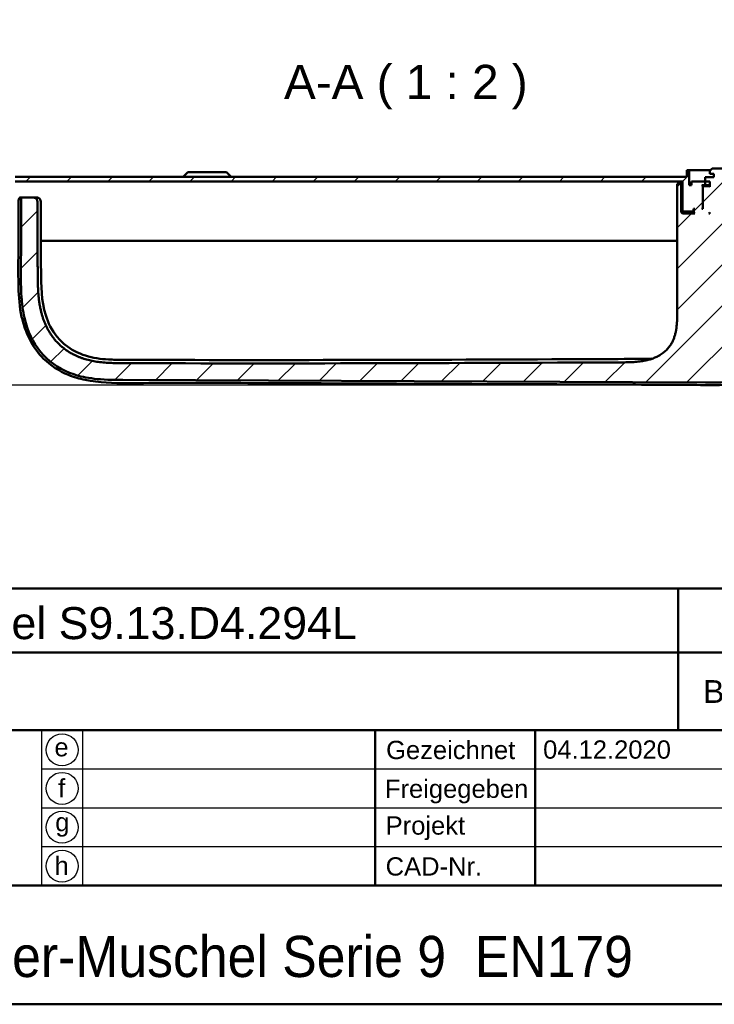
# Model space of a CAD drawing. Header units: millimetres. Extents: x 20 to 833, y 20 to 574.
# Tile 9 of 21: x 558 to 710, y 20 to 235. Entities that reach past the tile are written whole.
import ezdxf
from ezdxf.enums import TextEntityAlignment as Align

# ---------------------------------------------------------------- set-up
doc = ezdxf.new("R2010")
doc.units = ezdxf.units.MM
doc.header["$LTSCALE"] = 2
for name, color, linetype, lineweight in [('Bemaßungen(DIN)', 7, 'Continuous', 25), ('Sichtbare Kanten(DIN)', 7, 'Continuous', 50), ('Skizziergeometrie(DIN)', 7, 'Continuous', 50), ('Skizzierlinie(DIN)', 7, 'Continuous', 25), ('Symbole(DIN)', 7, 'Continuous', 25)]:
    doc.layers.add(name, color=color, linetype=linetype, lineweight=lineweight)
doc.layers.add('Schraffur', color=179, linetype='Continuous', lineweight=9, true_color=0x1e1e47)
doc.styles.add('Aktuell-DIN', font='arial.ttf')
doc.styles.add('Aktuell-DINGroßer Text', font='arial.ttf')
doc.styles.add('STANDARD-DIN~0', font='arial.ttf')
doc.styles.add('Textstil10', font='arial.ttf')
doc.styles.add('Textstil41', font='arial.ttf', dxfattribs={"width": 0.8})
doc.styles.add('Textstil83', font='arial.ttf', dxfattribs={"width": 0.8})
doc.dimstyles.new('CAD-LAN', dxfattribs={"dimscale": 2, "dimtxt": 3.5, "dimasz": 2.5, "dimexe": 3.175, "dimexo": 0, "dimgap": 0.8, "dimtad": 1, "dimrnd": 1e-08, "dimtxsty": 'STANDARD-DIN~0', "dimcen": 0.09, "dimdle": 10, "dimclrd": 250, "dimclre": 250, "dimclrt": 250, "dimadec": 0, "dimazin": 2, "dimtfac": 1, "dimtmove": 0, "dimatfit": 3, "dimfxl": 1, "dimtolj": 1, "dimtzin": 0, "dimlwd": 25, "dimlwe": 25, "dimarcsym": 0})

# ---------------------------------------------------------------- blocks, each defined once
blk = doc.blocks.new('Ränder Standardrahmen')
at = {"layer": 'Skizziergeometrie(DIN)', "flags": 128}
blk.add_lwpolyline([(10, 10), (10, 287), (410, 287), (410, 10), (10, 10)], dxfattribs=at)
blk = doc.blocks.new('Schriftfelder Heusser')
at = {"layer": 'Skizziergeometrie(DIN)'}
for p, q in [((101, 236.92), (291, 236.92)), ((232, 229.92), (232, 236.92)), ((101, 229.92), (291, 229.92)), ((232, 229.92), (232, 221.42)), ((101, 221.42), (291, 221.42)), ((198.85, 221.42), (198.85, 204.42)), ((216.35, 221.42), (216.35, 204.42)), ((101, 204.42), (291, 204.42)), ((291, 191.42), (101, 191.42))]:
    blk.add_line(p, q, dxfattribs=at)
at = {"layer": 'Skizzierlinie(DIN)'}
for p, q in [((162.35, 221.42), (162.35, 204.42)), ((166.85, 221.42), (166.85, 204.42)), ((162.35, 217.17), (278, 217.17)), ((162.35, 212.92), (278, 212.92)), ((162.35, 208.67), (278, 208.67))]:
    blk.add_line(p, q, dxfattribs=at)
for centre in [(164.6, 219.25), (164.6, 215.04), (164.6, 210.79), (164.6, 206.54)]:
    blk.add_circle(centre, 1.75, dxfattribs=at)
at = {"layer": 'Symbole(DIN)', "color": 179, "true_color": 0x262659, "style": 'Aktuell-DIN'}
for s, insert, char_height, attachment_point in [('B-Nummer', (234.74, 225.62), 2.489, 4), ('\\fArial|b0|i0;e', (164.54, 219.53), 2, 5), ('\\fArial|b0|i0;Gezeichnet', (200.05, 219.23), 2, 4), ('\\fArial|b0|i0;f', (164.55, 215.06), 2, 5), ('\\fArial|b0|i0;Freigegeben', (199.92, 216), 2, 1), ('\\fArial|b0|i0;g', (164.63, 211.05), 2, 5), ('\\fArial|b0|i0;Projekt', (200, 211.98), 2, 1), ('\\fArial|b0|i0;h', (164.55, 206.57), 2, 5), ('\\fArial|b0|i0;CAD-Nr.', (200, 207.5), 2, 1)]:
    blk.add_mtext(s, dxfattribs=dict(at, insert=insert, char_height=char_height, attachment_point=attachment_point))
at = {"layer": 'Symbole(DIN)', "color": 7, "insert": (143.1, 196.62), "char_height": 4.5, "width": 90.18, "attachment_point": 4, "style": 'Aktuell-DIN'}
blk.add_mtext('\\fArial|b0|i0;\\W0.90;\\H4.5000;Heusser-Muschel Serie 9  EN179', dxfattribs=at)
at = {"layer": 'Symbole(DIN)', "color": 179, "true_color": 0x262659, "style": 'Textstil10'}
blk.add_attdef('ERSTELLUNGSDATUM_001', (217.23, 218.29), '', height=2, dxfattribs=at)
at = {"layer": 'Symbole(DIN)', "color": 179, "true_color": 0x262659}
for tag, height, style, p in [('AUTOR', 2.49, 'Aktuell-DIN', (240.03, 219.26)), ('KONTROLLDATUM', 2, 'Textstil10', (217.42, 215.04)), ('KONTROLLIERT_VON', 2, 'Textstil10', (239.98, 215.05))]:
    blk.add_attdef(tag, text='', height=height, dxfattribs=dict(at, style=style)).set_placement(p, align=Align.MIDDLE_LEFT)
at = {"layer": 'Symbole(DIN)', "color": 7, "style": 'Textstil83', "width": 0.8}
blk.add_attdef('Anfänglicher_Ansichtsmaßstab_001', (281.57, 213.34), '', height=2.3, dxfattribs=at)
at = {"layer": 'Symbole(DIN)', "color": 179, "true_color": 0x262659, "style": 'Textstil10'}
blk.add_attdef('PROJEKT', text='', height=2, dxfattribs=at).set_placement((217.77, 209.72), align=Align.BOTTOM_LEFT)
at = {"layer": 'Symbole(DIN)', "color": 7, "style": 'Textstil41', "width": 0.8}
blk.add_attdef('STATUS', text='', height=5, dxfattribs=at).set_placement((284.53, 195.86), align=Align.MIDDLE_CENTER)
blk = doc.blocks.new('*D26')
at = {"layer": 'Bemaßungen(DIN)', "color": 250, "linetype": 'Continuous', "lineweight": 25, "true_color": 0x3f3f3f, "transparency": 16777216}
for p, q in [((542.68, 187.06), (516.33, 187.06)), ((522.68, 160.5), (522.68, 182.06)), ((707.78, 155.5), (516.33, 155.5))]:
    blk.add_line(p, q, dxfattribs=at)
at = {"layer": 'Bemaßungen(DIN)', "color": 250, "linetype": 'Continuous', "true_color": 0x3f3f3f, "transparency": 16777216}
for points in [[(521.85, 182.06), (523.52, 182.06), (522.68, 187.06)], [(521.85, 160.5), (523.52, 160.5), (522.68, 155.5)]]:
    blk.add_solid(points, dxfattribs=at)
at = {"layer": 'Defpoints', "color": 0, "linetype": 'Continuous', "transparency": 16777216}
for p in [(522.68, 187.06), (542.68, 187.06), (707.78, 155.5)]:
    blk.add_point(p, dxfattribs=at)
at = {"layer": 'Bemaßungen(DIN)', "color": 250, "linetype": 'Continuous', "lineweight": 25, "true_color": 0x3f3f3f, "transparency": 16777216, "insert": (513.93, 166.3), "char_height": 7, "attachment_point": 1, "rotation": 90, "style": 'STANDARD-DIN~0'}
blk.add_mtext('\\A1;32', dxfattribs=at)

msp = doc.modelspace()

# ---------------------------------------------------------------- hatches: boundary and pattern name
at = {"layer": 'Schraffur'}
h = msp.add_hatch(dxfattribs=at)
h.set_pattern_fill('ANSI31', color=256, scale=50.8, style=0)
h.set_pattern_definition([(45, (0, 0), (-4.49013, 4.49013), [])])
edge = h.paths.add_edge_path()
edge.add_line((549.932, 188.057), (535.432, 188.057))
edge.add_line((535.432, 188.057), (535.432, 187.057))
edge.add_line((535.432, 187.057), (549.932, 187.057))
edge.add_spline(control_points=[(549.932, 187.057), (550.141, 187.057), (550.349, 187.078), (550.751, 187.162), (550.944, 187.224), (551.491, 187.462), (551.818, 187.691), (552.358, 188.251), (552.57, 188.575), (552.859, 189.289), (552.932, 189.67), (552.932, 190.057)], knot_values=[-0.4735831, -0.4735831, -0.4735831, -0.4735831, -0.4108832, -0.4108832, -0.3500812, -0.3500812, -0.2314327, -0.2314327, -0.1160757, -0.1160757, 0, 0, 0, 0], degree=3, periodic=0)
edge.add_line((552.932, 190.057), (552.932, 196.057))
edge.add_spline(control_points=[(552.932, 196.057), (552.932, 196.335), (552.961, 196.612), (553.073, 197.148), (553.156, 197.405), (553.474, 198.135), (553.778, 198.571), (554.525, 199.291), (554.958, 199.574), (555.909, 199.959), (556.416, 200.057), (556.932, 200.057)], knot_values=[-0.6314442, -0.6314442, -0.6314442, -0.6314442, -0.5478443, -0.5478443, -0.4667749, -0.4667749, -0.3085769, -0.3085769, -0.1547676, -0.1547676, 0, 0, 0, 0], degree=3, periodic=0)
edge.add_line((556.932, 200.057), (702.932, 200.057))
edge.add_line((702.932, 200.057), (702.932, 193.657))
edge.add_line((702.932, 193.657), (703.132, 193.457))
edge.add_line((703.132, 193.457), (705.232, 193.457))
edge.add_line((705.232, 193.457), (705.332, 193.557))
edge.add_line((705.332, 193.557), (705.332, 194.057))
edge.add_line((705.332, 194.057), (705.632, 194.057))
edge.add_line((705.632, 194.057), (705.432, 193.857))
edge.add_line((705.432, 193.857), (705.432, 193.257))
edge.add_line((705.432, 193.257), (705.632, 193.057))
edge.add_line((705.632, 193.057), (702.932, 193.057))
edge.add_line((702.932, 193.057), (702.632, 193.357))
edge.add_line((702.632, 193.357), (702.632, 199.557))
edge.add_line((702.632, 199.557), (701.789, 199.557))
edge.add_line((701.789, 199.557), (701.789, 197.057))
edge.add_line((701.789, 197.057), (701.789, 171.64))
edge.add_spline(control_points=[(701.789, 171.64), (701.789, 167.194), (701.789, 163.636), (698.261, 160.506), (694.235, 160.488), (689.201, 160.466)], knot_values=[0, 0, 0, 0, 0, 0, 1, 1, 1, 1, 1, 1], degree=5, periodic=0)
edge.add_spline(control_points=[(689.201, 160.466), (653.005, 160.308), (616.808, 160.165), (580.611, 160.294)], knot_values=[0.0000183, 0.0000183, 0.0000183, 0.0000183, 10.8591286, 10.8591286, 10.8591286, 10.8591286], degree=3, periodic=0)
edge.add_spline(control_points=[(580.611, 160.294), (574.075, 160.317), (568.115, 160.346), (561.922, 166.023), (561.895, 172.503), (561.861, 180.594)], knot_values=[0, 0, 0, 0, 0, 0, 1, 1, 1, 1, 1, 1], degree=5, periodic=0)
edge.add_spline(control_points=[(561.861, 180.594), (561.831, 187.891), (561.814, 191.778), (561.813, 195.143)], knot_values=[0, 0, 0, 0, 1.0033721, 1.0033721, 1.0033721, 1.0033721], weights=[1.044297, 1.00552, 1.0006869, 1.0000845], degree=3, periodic=0)
edge.add_spline(control_points=[(561.813, 195.143), (561.813, 195.709), (561.813, 196.216), (561.5, 196.556), (560.978, 196.556), (560.402, 196.556)], knot_values=[0, 0, 0, 0, 0, 0, 1, 1, 1, 1, 1, 1], degree=5, periodic=0)
edge.add_line((560.402, 196.556), (558.812, 196.556))
edge.add_spline(control_points=[(558.812, 196.556), (558.707, 196.556), (558.599, 196.556), (558.466, 196.519), (558.428, 196.503), (558.363, 196.457), (558.336, 196.429), (558.289, 196.355), (558.273, 196.307), (558.247, 196.175), (558.247, 196.082), (558.247, 195.991)], knot_values=[-0.0997525, -0.0997525, -0.0997525, -0.0997525, -0.0687231, -0.0687231, -0.0556331, -0.0556331, -0.0432165, -0.0432165, -0.0273736, -0.0273736, -0.0000528, -0.0000528, -0.0000528, -0.0000528], degree=3, periodic=0)
edge.add_spline(control_points=[(558.247, 195.991), (558.246, 194.073), (558.243, 192.242), (558.237, 190.315), (558.231, 188.366), (558.223, 186.36), (558.215, 184.422), (558.21, 183.136), (558.204, 181.851), (558.198, 180.566)], knot_values=[0, 0, 0, 0, 0.4082996, 0.4082996, 0.4082996, 0.82096, 0.82096, 0.82096, 1.0946134, 1.0946134, 1.0946134, 1.0946134], degree=3, periodic=0)
edge.add_spline(control_points=[(558.198, 180.566), (558.193, 179.429), (558.187, 178.291), (558.215, 177.076), (558.243, 175.862), (558.305, 174.795), (558.393, 173.877), (558.568, 172.04), (558.851, 170.544), (559.254, 169.135), (560.868, 163.498), (564.49, 159.616), (569.782, 157.852), (571.104, 157.411), (572.51, 157.097), (574.236, 156.895), (575.1, 156.795), (576.103, 156.719), (577.244, 156.679), (578.386, 156.638), (579.457, 156.635), (580.527, 156.63)], knot_values=[0, 0, 0, 0, 0.2406476, 0.2406476, 0.2406476, 0.4812952, 0.4812952, 0.4812952, 0.9625904, 0.9625904, 0.9625904, 2.8877711, 2.8877711, 2.8877711, 3.3690663, 3.3690663, 3.3690663, 3.6097139, 3.6097139, 3.6097139, 3.8503615, 3.8503615, 3.8503615, 3.8503615], degree=3, periodic=0)
edge.add_line((580.527, 156.63), (708, 156.084))
edge.add_spline(control_points=[(708, 156.084), (709.466, 156.077), (710.933, 156.07), (712.493, 156.114), (714.052, 156.158), (715.434, 156.248), (716.789, 156.403)], knot_values=[0, 0, 0, 0, 0.4403832, 0.4403832, 0.4403832, 0.8807664, 0.8807664, 0.8807664, 0.8807664], degree=3, periodic=0)
edge.add_spline(control_points=[(716.789, 156.403), (718.569, 156.606), (720.179, 156.912), (721.693, 157.332)], knot_values=[0, 0, 0, 0, 0.5001725, 0.5001725, 0.5001725, 0.5001725], degree=3, periodic=0)
edge.add_spline(control_points=[(721.693, 157.332), (723.228, 157.758), (724.908, 158.373), (726.734, 159.178)], knot_values=[0, 0, 0, 0, 0.5374565, 0.5374565, 0.5374565, 0.5374565], degree=3, periodic=0)
edge.add_spline(control_points=[(726.734, 159.178), (727.198, 159.382), (727.532, 159.536), (727.935, 159.732), (728.338, 159.928), (728.733, 160.13), (729.126, 160.333), (729.224, 160.383), (729.323, 160.434), (729.421, 160.485), (729.716, 160.637), (730.011, 160.79), (730.309, 160.937), (730.359, 160.962), (730.408, 160.986), (730.458, 161.01), (730.508, 161.035), (730.557, 161.059), (730.607, 161.083), (730.857, 161.203), (731.108, 161.319), (731.365, 161.426), (731.417, 161.447), (731.468, 161.468), (731.518, 161.488)], knot_values=[0, 0, 0, 0, 0.1300988, 0.1300988, 0.1300988, 0.2601975, 0.2601975, 0.2601975, 0.2927222, 0.2927222, 0.2927222, 0.3902963, 0.3902963, 0.3902963, 0.4065586, 0.4065586, 0.4065586, 0.422821, 0.422821, 0.422821, 0.5041327, 0.5041327, 0.5041327, 0.5203951, 0.5203951, 0.5203951, 0.5203951], degree=3, periodic=0)
edge.add_spline(control_points=[(731.518, 161.488), (731.611, 161.525), (731.702, 161.559), (731.818, 161.635), (731.854, 161.666), (731.916, 161.746), (731.937, 161.792), (731.975, 161.936), (731.975, 162.04), (731.975, 162.144)], knot_values=[-0.0935252, -0.0935252, -0.0935252, -0.0935252, -0.0642653, -0.0642653, -0.0483657, -0.0483657, -0.0312512, -0.0312512, 0, 0, 0, 0], degree=3, periodic=0)
edge.add_line((731.975, 162.144), (731.975, 182.114))
edge.add_line((731.975, 182.114), (730.991, 183.098))
edge.add_line((730.991, 183.098), (721.482, 183.098))
edge.add_line((721.482, 183.098), (721.482, 167.857))
edge.add_line((721.482, 167.857), (712.382, 167.857))
edge.add_line((712.382, 167.857), (712.382, 202.857))
edge.add_line((712.382, 202.857), (709.432, 202.857))
edge.add_line((709.432, 202.857), (708.932, 202.357))
edge.add_line((708.932, 202.357), (708.932, 201.757))
edge.add_line((708.932, 201.757), (709.832, 201.757))
edge.add_line((709.832, 201.757), (709.832, 200.957))
edge.add_line((709.832, 200.957), (707.916, 200.957))
edge.add_line((707.916, 200.957), (707.916, 200.057))
edge.add_line((707.916, 200.057), (704.932, 200.057))
edge.add_line((704.932, 200.057), (704.932, 199.257))
edge.add_line((704.932, 199.257), (704.432, 199.257))
edge.add_line((704.432, 199.257), (704.432, 202.557))
edge.add_line((704.432, 202.557), (703.932, 202.557))
edge.add_line((703.932, 202.557), (703.932, 201.057))
edge.add_line((703.932, 201.057), (556.932, 201.057))
edge.add_spline(control_points=[(556.932, 201.057), (556.584, 201.057), (556.238, 201.021), (555.568, 200.88), (555.246, 200.777), (554.334, 200.38), (553.789, 200), (552.889, 199.066), (552.536, 198.525), (552.054, 197.335), (551.932, 196.701), (551.932, 196.057)], knot_values=[-0.7893052, -0.7893052, -0.7893052, -0.7893052, -0.6848053, -0.6848053, -0.5834686, -0.5834686, -0.3857211, -0.3857211, -0.1934595, -0.1934595, 0, 0, 0, 0], degree=3, periodic=0)
edge.add_line((551.932, 196.057), (551.932, 190.057))
edge.add_spline(control_points=[(551.932, 190.057), (551.932, 189.917), (551.918, 189.779), (551.862, 189.511), (551.821, 189.382), (551.662, 189.017), (551.51, 188.799), (551.136, 188.439), (550.92, 188.298), (550.444, 188.105), (550.19, 188.057), (549.932, 188.057)], knot_values=[-0.3157221, -0.3157221, -0.3157221, -0.3157221, -0.2739221, -0.2739221, -0.2333875, -0.2333875, -0.1542884, -0.1542884, -0.0773838, -0.0773838, -0.0000019, -0.0000019, -0.0000019, -0.0000019], degree=3, periodic=0)
h.paths.add_polyline_path([(707.632, 199.057), (707.432, 198.857), (707.432, 194.057), (707.182, 194.057), (707.382, 194.257), (707.382, 199.057), (707.182, 199.257), (707.932, 199.257), (707.932, 200.057), (708.932, 200.057), (708.932, 198.857), (708.732, 199.057)], flags=0)
h.paths.add_polyline_path([(708.732, 193.057), (708.932, 193.257), (708.932, 193.057)], flags=0)
edge = h.paths.add_edge_path()
edge.add_line((742.932, 196.057), (742.932, 190.057))
edge.add_spline(control_points=[(742.932, 190.057), (742.932, 189.848), (742.954, 189.64), (743.038, 189.238), (743.1, 189.045), (743.338, 188.498), (743.566, 188.17), (744.126, 187.63), (744.451, 187.419), (745.165, 187.13), (745.545, 187.057), (745.932, 187.057)], knot_values=[-0.4735831, -0.4735831, -0.4735831, -0.4735831, -0.4108832, -0.4108832, -0.3500812, -0.3500812, -0.2314327, -0.2314327, -0.1160757, -0.1160757, 0, 0, 0, 0], degree=3, periodic=0)
edge.add_line((745.932, 187.057), (749.432, 187.057))
edge.add_line((749.432, 187.057), (749.432, 188.027))
edge.add_line((749.432, 188.027), (748.432, 188.027))
edge.add_line((748.432, 188.027), (748.432, 188.057))
edge.add_line((748.432, 188.057), (745.932, 188.057))
edge.add_spline(control_points=[(745.932, 188.057), (745.793, 188.057), (745.655, 188.071), (745.387, 188.127), (745.258, 188.168), (744.893, 188.327), (744.675, 188.479), (744.315, 188.853), (744.174, 189.069), (743.981, 189.545), (743.932, 189.799), (743.932, 190.057)], knot_values=[-0.3157143, -0.3157143, -0.3157143, -0.3157143, -0.2739221, -0.2739221, -0.2333875, -0.2333875, -0.1542884, -0.1542884, -0.0773838, -0.0773838, 0, 0, 0, 0], degree=3, periodic=0)
edge.add_line((743.932, 190.057), (743.932, 196.057))
edge.add_spline(control_points=[(743.932, 196.057), (743.932, 196.404), (743.897, 196.75), (743.756, 197.421), (743.653, 197.742), (743.256, 198.655), (742.876, 199.2), (741.942, 200.1), (741.401, 200.453), (740.211, 200.934), (739.577, 201.057), (738.932, 201.057)], knot_values=[-0.7893052, -0.7893052, -0.7893052, -0.7893052, -0.6848053, -0.6848053, -0.5834686, -0.5834686, -0.3857211, -0.3857211, -0.1934595, -0.1934595, 0, 0, 0, 0], degree=3, periodic=0)
edge.add_line((738.932, 201.057), (729.932, 201.057))
edge.add_line((729.932, 201.057), (729.932, 202.557))
edge.add_line((729.932, 202.557), (729.432, 202.557))
edge.add_line((729.432, 202.557), (729.432, 199.257))
edge.add_line((729.432, 199.257), (728.932, 199.257))
edge.add_line((728.932, 199.257), (728.932, 200.057))
edge.add_line((728.932, 200.057), (725.932, 200.057))
edge.add_line((725.932, 200.057), (725.932, 199.257))
edge.add_line((725.932, 199.257), (726.682, 199.257))
edge.add_line((726.682, 199.257), (726.482, 199.057))
edge.add_line((726.482, 199.057), (726.482, 194.257))
edge.add_line((726.482, 194.257), (726.682, 194.057))
edge.add_line((726.682, 194.057), (726.432, 194.057))
edge.add_line((726.432, 194.057), (726.432, 198.857))
edge.add_line((726.432, 198.857), (726.232, 199.057))
edge.add_line((726.232, 199.057), (725.132, 199.057))
edge.add_line((725.132, 199.057), (724.932, 198.857))
edge.add_line((724.932, 198.857), (724.932, 200.057))
edge.add_line((724.932, 200.057), (724.032, 200.057))
edge.add_line((724.032, 200.057), (724.032, 201.757))
edge.add_line((724.032, 201.757), (724.932, 201.757))
edge.add_line((724.932, 201.757), (724.932, 202.357))
edge.add_line((724.932, 202.357), (724.432, 202.857))
edge.add_line((724.432, 202.857), (721.482, 202.857))
edge.add_line((721.482, 202.857), (721.482, 188.015))
edge.add_line((721.482, 188.015), (730.991, 188.015))
edge.add_line((730.991, 188.015), (731.975, 188.999))
edge.add_line((731.975, 188.999), (731.975, 197.057))
edge.add_line((731.975, 197.057), (731.975, 199.557))
edge.add_line((731.975, 199.557), (731.232, 199.557))
edge.add_line((731.232, 199.557), (731.232, 193.357))
edge.add_line((731.232, 193.357), (730.932, 193.057))
edge.add_line((730.932, 193.057), (728.232, 193.057))
edge.add_line((728.232, 193.057), (728.432, 193.257))
edge.add_line((728.432, 193.257), (728.432, 193.857))
edge.add_line((728.432, 193.857), (728.232, 194.057))
edge.add_line((728.232, 194.057), (728.532, 194.057))
edge.add_line((728.532, 194.057), (728.532, 193.557))
edge.add_line((728.532, 193.557), (728.632, 193.457))
edge.add_line((728.632, 193.457), (730.732, 193.457))
edge.add_line((730.732, 193.457), (730.932, 193.657))
edge.add_line((730.932, 193.657), (730.932, 200.057))
edge.add_line((730.932, 200.057), (738.932, 200.057))
edge.add_spline(control_points=[(738.932, 200.057), (739.211, 200.057), (739.487, 200.028), (740.024, 199.915), (740.281, 199.833), (741.011, 199.515), (741.447, 199.211), (742.167, 198.464), (742.449, 198.031), (742.835, 197.08), (742.932, 196.572), (742.932, 196.057)], knot_values=[-0.6314442, -0.6314442, -0.6314442, -0.6314442, -0.5478443, -0.5478443, -0.4667749, -0.4667749, -0.3085769, -0.3085769, -0.1547676, -0.1547676, 0, 0, 0, 0], degree=3, periodic=0)
h.paths.add_polyline_path([(724.932, 193.257), (725.132, 193.057), (724.932, 193.057)], flags=0)

# ---------------------------------------------------------------- linework, layer by layer
at = {"layer": 'Sichtbare Kanten(DIN)'}
for p, q in [((704.432, 202.557), (703.932, 202.557)), ((703.932, 202.557), (703.932, 201.057)), ((704.432, 199.257), (704.432, 202.557)), ((704.432, 202.557), (709.132, 202.557)), ((709.432, 202.857), (708.932, 202.357)), ((712.382, 202.857), (709.432, 202.857)), ((703.932, 201.057), (556.932, 201.057)), ((594.682, 202.057), (593.682, 201.057)), ((594.682, 202.057), (603.182, 202.057)), ((603.182, 202.057), (604.182, 201.057)), ((709.832, 200.957), (707.916, 200.957)), ((707.916, 200.957), (707.916, 200.057)), ((708.932, 202.357), (708.932, 201.757)), ((708.932, 201.757), (709.832, 201.757)), ((709.832, 201.757), (709.832, 200.957)), ((556.932, 200.057), (702.932, 200.057)), ((702.632, 199.557), (701.789, 199.557)), ((701.789, 197.057), (701.789, 199.557)), ((701.789, 197.057), (701.789, 199.557)), ((702.632, 193.357), (702.632, 199.557)), ((702.932, 199.557), (702.632, 199.557)), ((702.932, 200.057), (702.932, 193.657)), ((704.932, 199.257), (704.432, 199.257)), ((707.916, 200.057), (704.932, 200.057)), ((704.932, 200.057), (704.932, 199.257)), ((707.382, 199.057), (707.182, 199.257)), ((707.182, 199.257), (707.932, 199.257)), ((707.382, 194.257), (707.382, 199.057)), ((707.382, 199.057), (707.632, 199.057)), ((707.632, 199.057), (707.432, 198.857)), ((707.432, 198.857), (707.432, 194.057)), ((708.732, 199.057), (707.632, 199.057)), ((707.932, 199.257), (707.932, 200.057)), ((707.932, 200.057), (708.932, 200.057)), ((708.932, 199.257), (707.932, 199.257)), ((708.932, 198.857), (708.732, 199.057)), ((708.932, 199.057), (708.732, 199.057)), ((708.932, 200.057), (708.932, 198.857)), ((558.812, 196.556), (560.402, 196.556)), ((560.402, 196.556), (561.105, 196.556)), ((701.789, 197.057), (701.789, 171.64)), ((701.789, 197.057), (701.789, 171.64)), ((705.332, 193.557), (705.332, 194.057)), ((705.332, 194.057), (705.632, 194.057)), ((705.632, 194.057), (705.432, 193.857)), ((707.182, 194.057), (707.382, 194.257)), ((707.432, 194.057), (707.182, 194.057)), ((707.432, 194.257), (707.382, 194.257)), ((702.932, 193.057), (702.632, 193.357)), ((705.432, 193.357), (702.632, 193.357)), ((702.932, 193.657), (703.132, 193.457)), ((705.632, 193.057), (702.932, 193.057)), ((703.132, 193.457), (705.232, 193.457)), ((705.232, 193.457), (705.332, 193.557)), ((705.232, 193.457), (705.432, 193.457)), ((705.432, 193.557), (705.332, 193.557)), ((705.432, 193.857), (705.432, 193.257)), ((705.432, 193.257), (705.632, 193.057)), ((708.732, 193.057), (708.932, 193.257)), ((708.932, 193.057), (708.732, 193.057)), ((708.932, 193.257), (708.932, 193.057)), ((562.529, 187.057), (562.529, 187.057)), ((575.471, 187.057), (562.562, 187.057)), ((701.789, 187.057), (575.471, 187.057)), ((708, 156.084), (580.527, 156.63))]:
    msp.add_line(p, q, dxfattribs=at)
for points, degree, knots in [([(716.784, 155.841), (712.43, 155.343), (708.023, 155.522), (696.304, 155.573), (688.968, 155.604), (659.624, 155.73), (637.616, 155.824), (607.355, 155.954), (599.101, 155.989), (584.656, 156.052), (578.36, 155.451), (571.02, 156.88), (569.772, 157.234), (566.581, 158.529), (564.698, 159.749), (561.947, 162.49), (560.917, 163.924), (559.314, 167.03), (558.736, 168.735), (557.89, 172.583), (557.713, 174.767), (557.564, 180.558), (557.654, 184.183), (557.672, 189.265), (557.677, 190.724), (557.682, 192.913), (557.685, 193.642), (557.684, 194.736), (557.682, 195.101), (557.687, 195.561), (557.689, 195.657), (557.695, 195.863), (557.701, 195.975), (557.723, 196.122), (557.733, 196.167), (557.769, 196.29), (557.803, 196.355), (557.889, 196.454), (557.941, 196.491), (558.05, 196.531), (558.097, 196.542), (558.181, 196.552), (558.215, 196.555), (558.269, 196.557), (558.289, 196.557), (558.33, 196.558), (558.351, 196.558), (558.372, 196.558)], 3, [0, 0, 0, 0, 1.3147732, 1.3147732, 3.5156069, 3.5156069, 10.1181079, 10.1181079, 12.5940457, 12.5940457, 14.4517512, 14.4517512, 14.8372417, 14.8372417, 15.4848677, 15.4848677, 16.0022412, 16.0022412, 16.5333209, 16.5333209, 17.1842684, 17.1842684, 18.2712861, 18.2712861, 18.7090006, 18.7090006, 18.9277979, 18.9277979, 19.037268, 19.037268, 19.0659314, 19.0659314, 19.1002429, 19.1002429, 19.1167144, 19.1167144, 19.1500843, 19.1500843, 19.1808225, 19.1808225, 19.1996381, 19.1996381, 19.21058, 19.21058, 19.2165994, 19.2165994, 19.2229076, 19.2229076, 19.2229076, 19.2229076]), ([(558.812, 196.556), (558.707, 196.556), (558.599, 196.556), (558.466, 196.519), (558.428, 196.503), (558.363, 196.457), (558.336, 196.429), (558.289, 196.355), (558.273, 196.307), (558.247, 196.175), (558.247, 196.082), (558.247, 195.991)], 3, [-0.099752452, -0.099752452, -0.099752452, -0.099752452, -0.068723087, -0.068723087, -0.055633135, -0.055633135, -0.043216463, -0.043216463, -0.027373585, -0.027373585, -0.000052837, -0.000052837, -0.000052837, -0.000052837]), ([(558.253, 196.547), (558.253, 196.547), (558.253, 196.547), (558.256, 196.548), (558.268, 196.549), (558.301, 196.553), (558.316, 196.554), (558.35, 196.556), (558.368, 196.557), (558.403, 196.558), (558.419, 196.559), (558.444, 196.559), (558.454, 196.559), (558.471, 196.559), (558.477, 196.559), (558.487, 196.559), (558.49, 196.559), (558.495, 196.559), (558.498, 196.559), (558.5, 196.559), (558.5, 196.559), (558.501, 196.559), (558.501, 196.559), (558.501, 196.559)], 3, [0.040889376, 0.040889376, 0.040889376, 0.040889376, 0.04351179, 0.04351179, 0.063943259, 0.063943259, 0.075266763, 0.075266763, 0.084557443, 0.084557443, 0.090252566, 0.090252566, 0.093339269, 0.093339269, 0.095419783, 0.095419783, 0.096311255, 0.096311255, 0.09697961, 0.09697961, 0.097042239, 0.097042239, 0.097097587, 0.097097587, 0.097097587, 0.097097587]), ([(558.418, 196.553), (558.414, 196.553), (558.408, 196.554), (558.403, 196.555), (558.397, 196.556), (558.391, 196.556), (558.39, 196.556)], 5, [1.370673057, 1.370673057, 1.370673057, 1.370673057, 1.370673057, 1.370673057, 1.391806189, 1.395873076, 1.395873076, 1.395873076, 1.395873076, 1.395873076, 1.395873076]), ([(558.397, 196.551), (558.397, 196.551), (558.397, 196.551), (558.402, 196.551), (558.41, 196.552), (558.438, 196.554), (558.458, 196.556), (558.503, 196.557), (558.521, 196.558), (558.555, 196.558), (558.568, 196.558), (558.59, 196.558), (558.599, 196.558), (558.608, 196.558)], 3, [0.04302321, 0.04302321, 0.04302321, 0.04302321, 0.048472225, 0.048472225, 0.065382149, 0.065382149, 0.082093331, 0.082093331, 0.090516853, 0.090516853, 0.094716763, 0.094716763, 0.097316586, 0.097316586, 0.097316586, 0.097316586]), ([(558.495, 196.552), (558.495, 196.552), (558.502, 196.553), (558.523, 196.554), (558.53, 196.554), (558.542, 196.555), (558.545, 196.555), (558.549, 196.555), (558.55, 196.555), (558.563, 196.556), (558.577, 196.556), (558.601, 196.557), (558.607, 196.557), (558.623, 196.557), (558.632, 196.557), (558.648, 196.557), (558.655, 196.557), (558.666, 196.557), (558.67, 196.557), (558.676, 196.557), (558.678, 196.557), (558.68, 196.557), (558.681, 196.557), (558.682, 196.557), (558.682, 196.557), (558.682, 196.557), (558.682, 196.557), (558.682, 196.557)], 3, [0.043257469, 0.043257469, 0.043257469, 0.043257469, 0.063911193, 0.063911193, 0.072195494, 0.072195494, 0.074953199, 0.074953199, 0.075872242, 0.075872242, 0.085106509, 0.085106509, 0.088411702, 0.088411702, 0.091991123, 0.091991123, 0.094059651, 0.094059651, 0.095367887, 0.095367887, 0.095908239, 0.095908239, 0.096110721, 0.096110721, 0.09616816, 0.09616816, 0.09618252, 0.09618252, 0.09618252, 0.09618252]), ([(558.58, 196.554), (558.58, 196.554), (558.591, 196.555), (558.623, 196.556), (558.631, 196.556), (558.648, 196.556), (558.656, 196.556), (558.67, 196.557), (558.676, 196.557), (558.689, 196.557), (558.697, 196.557), (558.711, 196.557), (558.716, 196.557), (558.724, 196.557), (558.727, 196.557), (558.73, 196.557), (558.73, 196.557), (558.731, 196.557), (558.732, 196.557), (558.732, 196.557)], 3, [0.041204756, 0.041204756, 0.041204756, 0.041204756, 0.068784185, 0.068784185, 0.076970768, 0.076970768, 0.082340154, 0.082340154, 0.085424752, 0.085424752, 0.08876935, 0.08876935, 0.090316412, 0.090316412, 0.091134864, 0.091134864, 0.091301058, 0.091301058, 0.091425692, 0.091425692, 0.091425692, 0.091425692]), ([(558.646, 196.555), (558.646, 196.555), (558.648, 196.555), (558.656, 196.556), (558.666, 196.556), (558.69, 196.556), (558.698, 196.556), (558.714, 196.556), (558.721, 196.557), (558.735, 196.557), (558.741, 196.557), (558.751, 196.557), (558.755, 196.557), (558.762, 196.557), (558.764, 196.557), (558.767, 196.557)], 3, [0.041130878, 0.041130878, 0.041130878, 0.041130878, 0.052585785, 0.052585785, 0.07295608, 0.07295608, 0.080887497, 0.080887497, 0.086067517, 0.086067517, 0.08868268, 0.08868268, 0.089993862, 0.089993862, 0.090808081, 0.090808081, 0.090808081, 0.090808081]), ([(558.693, 196.556), (558.693, 196.556), (558.694, 196.556), (558.7, 196.556), (558.71, 196.556), (558.736, 196.556), (558.741, 196.556), (558.751, 196.556), (558.756, 196.556), (558.765, 196.557), (558.769, 196.557), (558.774, 196.557), (558.776, 196.557), (558.779, 196.557), (558.781, 196.557), (558.785, 196.557), (558.786, 196.557), (558.789, 196.557), (558.79, 196.557), (558.791, 196.557), (558.791, 196.557), (558.791, 196.557), (558.791, 196.557), (558.791, 196.557)], 3, [0.042153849, 0.042153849, 0.042153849, 0.042153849, 0.051584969, 0.051584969, 0.077457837, 0.077457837, 0.082709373, 0.082709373, 0.08665462, 0.08665462, 0.088479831, 0.088479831, 0.089149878, 0.089149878, 0.089838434, 0.089838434, 0.090267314, 0.090267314, 0.090572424, 0.090572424, 0.090605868, 0.090605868, 0.090618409, 0.090618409, 0.090618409, 0.090618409]), ([(558.718, 196.556), (558.718, 196.556), (558.718, 196.556), (558.718, 196.556), (558.718, 196.556), (558.721, 196.556), (558.728, 196.556), (558.757, 196.556), (558.765, 196.556), (558.781, 196.556), (558.785, 196.556), (558.792, 196.556), (558.795, 196.556), (558.802, 196.556), (558.806, 196.556), (558.81, 196.556), (558.81, 196.556), (558.811, 196.556), (558.811, 196.556), (558.812, 196.556), (558.812, 196.556), (558.812, 196.556)], 3, [0.045423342, 0.045423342, 0.045423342, 0.045423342, 0.048719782, 0.048719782, 0.050905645, 0.050905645, 0.072892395, 0.072892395, 0.079342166, 0.079342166, 0.080984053, 0.080984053, 0.082214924, 0.082214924, 0.083325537, 0.083325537, 0.083462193, 0.083462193, 0.083530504, 0.083530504, 0.083547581, 0.083547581, 0.083547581, 0.083547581]), ([(558.72, 196.556), (558.72, 196.556), (558.723, 196.556), (558.737, 196.556), (558.745, 196.556), (558.76, 196.556), (558.764, 196.556), (558.774, 196.556), (558.778, 196.556), (558.786, 196.556), (558.79, 196.556), (558.796, 196.556), (558.798, 196.556), (558.802, 196.556), (558.804, 196.556), (558.805, 196.556)], 3, [0.042845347, 0.042845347, 0.042845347, 0.042845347, 0.063924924, 0.063924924, 0.077136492, 0.077136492, 0.081925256, 0.081925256, 0.085010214, 0.085010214, 0.086567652, 0.086567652, 0.087348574, 0.087348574, 0.087833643, 0.087833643, 0.087833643, 0.087833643]), ([(558.78, 196.556), (558.78, 196.556), (558.779, 196.556), (558.778, 196.556), (558.776, 196.556), (558.775, 196.556), (558.775, 196.556)], 5, [0.504286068, 0.504286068, 0.504286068, 0.504286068, 0.504286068, 0.504286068, 0.521884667, 0.54486167, 0.54486167, 0.54486167, 0.54486167, 0.54486167, 0.54486167]), ([(561.129, 196.556), (561.129, 196.556), (561.129, 196.556), (561.129, 196.556), (561.129, 196.556), (561.129, 196.556), (561.129, 196.556), (561.129, 196.556), (561.129, 196.556), (561.13, 196.556), (561.13, 196.556), (561.131, 196.556), (561.131, 196.556), (561.131, 196.556), (561.131, 196.556), (561.132, 196.556), (561.132, 196.556), (561.132, 196.556), (561.132, 196.556), (561.132, 196.556), (561.132, 196.556), (561.132, 196.556), (561.132, 196.556), (561.133, 196.556), (561.133, 196.556), (561.134, 196.556), (561.134, 196.556), (561.136, 196.556), (561.137, 196.556), (561.141, 196.556), (561.146, 196.556), (561.155, 196.556), (561.158, 196.556), (561.169, 196.556), (561.177, 196.556), (561.219, 196.556), (561.253, 196.556), (561.321, 196.556), (561.355, 196.555), (561.457, 196.552), (561.525, 196.549), (561.729, 196.532), (561.867, 196.509), (562.06, 196.435), (562.121, 196.404), (562.233, 196.325), (562.284, 196.277), (562.369, 196.169), (562.403, 196.109), (562.484, 195.92), (562.51, 195.783), (562.542, 195.478), (562.541, 195.308), (562.541, 195.138)], 3, [0, 0, 0, 0, 0.00007948, 0.00007948, 0.00023843, 0.00023843, 0.00055634, 0.00055634, 0.00119216, 0.00119216, 0.00247649, 0.00247649, 0.00263941, 0.00263941, 0.00267988, 0.00267988, 0.0027, 0.0027, 0.00272021, 0.00272021, 0.00274029, 0.00274029, 0.00278045, 0.00278045, 0.00286031, 0.00286031, 0.00317882, 0.00317882, 0.00381464, 0.00381464, 0.00640667, 0.00640667, 0.00768677, 0.00768677, 0.01025221, 0.01025221, 0.02044749, 0.02044749, 0.03062152, 0.03062152, 0.05097922, 0.05097922, 0.09220659, 0.09220659, 0.11272488, 0.11272488, 0.13329354, 0.13329354, 0.15379743, 0.15379743, 0.19482926, 0.19482926, 0.24572243, 0.24572243, 0.24572243, 0.24572243]), ([(558.247, 195.991), (558.246, 194.073), (558.243, 192.242), (558.237, 190.315), (558.231, 188.366), (558.223, 186.36), (558.215, 184.422), (558.21, 183.136), (558.204, 181.851), (558.198, 180.566)], 3, [0, 0, 0, 0, 0.4082996, 0.4082996, 0.4082996, 0.82096, 0.82096, 0.82096, 1.0946134, 1.0946134, 1.0946134, 1.0946134]), ([(580.527, 156.63), (579.457, 156.635), (578.386, 156.638), (577.244, 156.679), (576.103, 156.719), (575.1, 156.795), (574.236, 156.895), (572.51, 157.097), (571.104, 157.411), (569.782, 157.852), (564.49, 159.616), (560.868, 163.498), (559.254, 169.135), (558.851, 170.544), (558.568, 172.04), (558.393, 173.877), (558.305, 174.795), (558.243, 175.862), (558.215, 177.076), (558.187, 178.291), (558.193, 179.429), (558.198, 180.566)], 3, [0, 0, 0, 0, 0.2406476, 0.2406476, 0.2406476, 0.4812952, 0.4812952, 0.4812952, 0.9625904, 0.9625904, 0.9625904, 2.8877711, 2.8877711, 2.8877711, 3.3690663, 3.3690663, 3.3690663, 3.6097139, 3.6097139, 3.6097139, 3.8503615, 3.8503615, 3.8503615, 3.8503615]), ([(562.59, 180.594), (562.604, 177.304), (562.629, 173.915), (564.143, 169.1), (564.966, 167.477), (566.603, 165.465), (567.2, 164.865), (569.163, 163.258), (570.727, 162.45), (573.952, 161.43), (575.645, 161.192), (578.419, 161.034), (579.516, 161.029), (580.611, 161.025)], 3, [0, 0, 0, 0, 0.9871971, 0.9871971, 1.5142072, 1.5142072, 1.7654789, 1.7654789, 2.2752844, 2.2752844, 2.7801551, 2.7801551, 3.108808, 3.108808, 3.108808, 3.108808]), ([(580.611, 161.025), (613.945, 160.909), (647.279, 161.021), (684.272, 161.178), (687.932, 161.194), (691.591, 161.21)], 3, [0, 0, 0, 0, 10.0001203, 10.0001203, 11.0980219, 11.0980219, 11.0980219, 11.0980219]), ([(691.591, 161.21), (692.659, 161.215), (693.728, 161.214), (695.305, 161.242), (695.824, 161.256), (696.337, 161.279)], 3, [0, 0, 0, 0, 0.32031018, 0.32031018, 0.4743031, 0.4743031, 0.4743031, 0.4743031]), ([(716.789, 156.403), (715.434, 156.248), (714.052, 156.158), (712.493, 156.114), (710.933, 156.07), (709.466, 156.077), (708, 156.084)], 3, [0, 0, 0, 0, 0.44038321, 0.44038321, 0.44038321, 0.88076642, 0.88076642, 0.88076642, 0.88076642])]:
    msp.add_open_spline(points, degree=degree, knots=knots, dxfattribs=at)
for points, degree in [([(558.38, 196.556), (558.377, 196.556), (558.375, 196.556), (558.372, 196.556)], 3), ([(558.627, 196.557), (558.623, 196.558), (558.619, 196.558), (558.616, 196.558), (558.612, 196.558), (558.608, 196.558)], 5), ([(558.694, 196.557), (558.692, 196.557), (558.69, 196.557), (558.687, 196.557), (558.685, 196.557), (558.682, 196.557)], 5), ([(558.773, 196.557), (558.772, 196.557), (558.771, 196.557), (558.769, 196.557), (558.768, 196.557), (558.767, 196.557)], 5), ([(561.813, 195.143), (561.813, 195.709), (561.813, 196.216), (561.5, 196.556), (560.978, 196.556), (560.402, 196.556)], 5), ([(561.105, 196.556), (561.115, 196.556), (561.125, 196.556), (561.135, 196.556), (561.145, 196.556), (561.155, 196.556)], 5), ([(562.541, 195.138), (562.544, 190.29), (562.569, 185.442), (562.59, 180.594)], 3), ([(580.611, 160.294), (574.075, 160.317), (568.115, 160.346), (561.922, 166.023), (561.895, 172.503), (561.861, 180.594)], 5), ([(701.789, 171.64), (701.789, 167.194), (701.789, 163.636), (698.261, 160.506), (694.235, 160.488), (689.201, 160.466)], 5), ([(689.201, 160.466), (653.005, 160.308), (616.808, 160.165), (580.611, 160.294)], 3)]:
    msp.add_open_spline(points, degree=degree, dxfattribs=at)
msp.add_rational_spline([(561.813, 195.143), (561.814, 191.778), (561.831, 187.891), (561.861, 180.594)], [1.0000845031, 1.00068688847, 1.005519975, 1.0442970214], degree=3, dxfattribs=at)

# ---------------------------------------------------------------- block references
at = {"xscale": 2, "yscale": 2, "zscale": 2}
msp.add_blockref('Ränder Standardrahmen', (0, 0), dxfattribs=at)
ref = msp.add_blockref('Schriftfelder Heusser', (238, -362.833), dxfattribs=dict(xscale=2, yscale=2, zscale=2))
ref.add_attrib('ERSTELLUNGSDATUM_001', '04.12.2020', (672.46, 73.748), dxfattribs={"layer": 'Symbole(DIN)', "color": 179, "true_color": 0x262659, "height": 4, "style": 'Textstil10'})

# ---------------------------------------------------------------- texts
at = {"layer": 'Symbole(DIN)', "color": 7, "insert": (615.759, 215.857), "char_height": 7.4676, "attachment_point": 7, "style": 'Aktuell-DINGroßer Text'}
msp.add_mtext('A-A ( 1 : 2 )', dxfattribs=at)
at = {"layer": 'Symbole(DIN)', "color": 7, "insert": (487.659, 106.906), "char_height": 7, "width": 144.02821, "attachment_point": 1, "style": 'Aktuell-DIN'}
msp.add_mtext('{\\fArial|b0|i0;\\H7.0000;Heusser-Muschel S9.13.D4.294L}', dxfattribs=at)

# ---------------------------------------------------------------- dimensions: what is measured, and where the dimension line sits
at = {"layer": 'Bemaßungen(DIN)', "color": 250, "linetype": 'Continuous', "lineweight": 25, "true_color": 0x3f3f3f}
dim = msp.add_linear_dim(base=(522.682, 187.057), p1=(707.782, 155.502), p2=(542.682, 187.057), angle=90, dimstyle='CAD-LAN', override={"dimgap": 0.8, "dimdec": 0, "dimtol": 0, "dimlim": 0, "dimtp": 0, "dimtm": 0, "dimtdec": 2, "dimtofl": 0, "dimatfit": 1}, dxfattribs=at)
dim.commit()
dim.dimension.update_dxf_attribs({"geometry": '*D26', "text_midpoint": (522.682, 171.279), "dimtype": 160})

doc.saveas('drawing.dxf')
